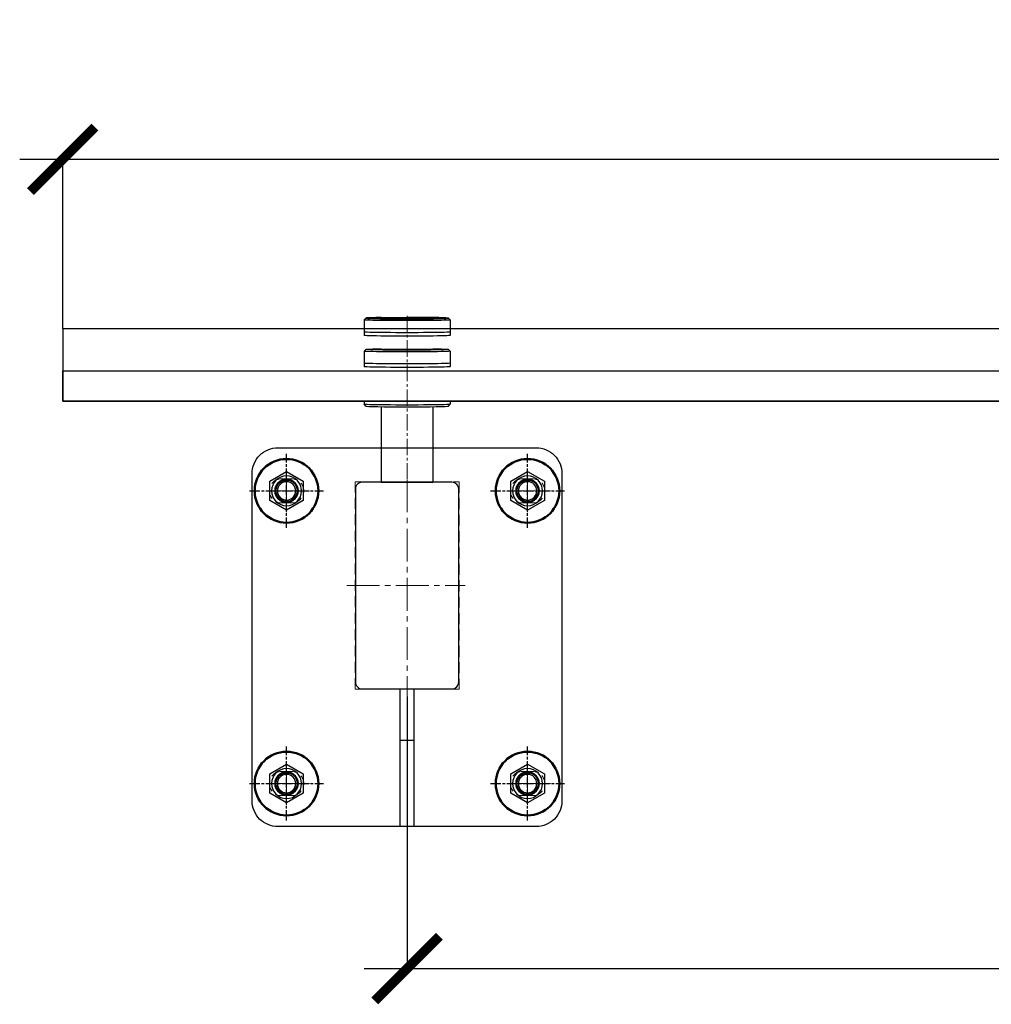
# Model space of a CAD drawing. Header units: millimetres. Extents: x 13188 to 15352, y 1235 to 1861.
# Tile 5 of 12: x 13673 to 13730, y 1729 to 1786. Entities that reach past the tile are written whole.
import ezdxf

# ---------------------------------------------------------------- set-up
doc = ezdxf.new("R2010")
doc.units = ezdxf.units.MM
for name, pattern in [('AM_ISO08W050', [18, 12, -1.5, 3, -1.5]), ('AM_ISO08W050x2', [9, 6, -0.75, 1.5, -0.75]), ('CENTER2', [28.575, 19.05, -3.175, 3.175, -3.175]), ('DASHED2', [9.525, 6.35, -3.175])]:
    doc.linetypes.add(name, pattern=pattern)
for name, color, linetype, lineweight in [('AM_0N', 7, 'Continuous', 50), ('AM_7N', 4, 'AM_ISO08W050', 25), ('gwint', 153, 'Continuous', 18), ('Kreskowa cienka', 85, 'DASHED2', 9), ('Osie', 1, 'CENTER2', 9), ('Zarys szkła', 203, 'Continuous', 30)]:
    doc.layers.add(name, color=color, linetype=linetype, lineweight=lineweight)
doc.layers.add('GEOMETRIE_APS', color=7, linetype='Continuous')
doc.styles.add('OPIS', font='romans.shx', dxfattribs={"width": 0.8, "height": 5.5})
doc.dimstyles.new('DIM25', dxfattribs={"dimscale": 0.25, "dimtxt": 5.5, "dimasz": 15, "dimexe": 0, "dimexo": 0, "dimgap": 7, "dimtad": 1, "dimdec": 4, "dimrnd": 0.5, "dimzin": 9, "dimdsep": 46, "dimtxsty": 'OPIS', "dimblk1": 'ARCHTICK', "dimblk2": 'ARCHTICK', "dimsah": 1, "dimcen": 0, "dimdle": 10, "dimclrd": 1, "dimclre": 1, "dimclrt": 7, "dimadec": 0, "dimazin": 0, "dimtfac": 1, "dimtdec": 4, "dimtix": 1, "dimtmove": 1, "dimatfit": 3, "dimldrblk": 'TICK1', "dimfxl": 1, "dimtolj": 1, "dimtzin": 0, "dimarcsym": 0})

# ---------------------------------------------------------------- blocks, each defined once
blk = doc.blocks.new('_ArchTick')
at = {"color": 0, "linetype": 'ByBlock', "const_width": 0.15}
blk.add_lwpolyline([(-0.5, -0.5), (0.5, 0.5)], dxfattribs=at)
blk = doc.blocks.new('*D52')
at = {"color": 1, "lineweight": -2, "transparency": 16777216}
for p, q in [((13695.766, 1747.068), (13695.766, 1731.263)), ((13855.766, 1747.068), (13855.766, 1731.263)), ((13693.266, 1731.263), (13858.266, 1731.263))]:
    blk.add_line(p, q, dxfattribs=at)
at = {"layer": 'DEFPOINTS', "color": 0, "transparency": 16777216}
for p in [(13695.766, 1747.068), (13855.766, 1747.068), (13855.766, 1731.263)]:
    blk.add_point(p, dxfattribs=at)
at = {"color": 1, "lineweight": -2, "transparency": 16777216, "xscale": 3.75, "yscale": 3.75, "zscale": 3.75, "rotation": 180}
blk.add_blockref('_ArchTick', (13695.766, 1731.263), dxfattribs=at)
at = {"color": 1, "lineweight": -2, "transparency": 16777216, "xscale": 3.75, "yscale": 3.75, "zscale": 3.75}
blk.add_blockref('_ArchTick', (13855.766, 1731.263), dxfattribs=at)
at = {"color": 7, "transparency": 16777216, "insert": (13775.766, 1735.763), "char_height": 5.5, "attachment_point": 5, "style": 'OPIS'}
blk.add_mtext('\\A1;160', dxfattribs=at)
blk = doc.blocks.new('TICK1')
at = {"color": 0}
for p, q in [((-1, -1), (1, 1)), ((0, -1), (0, 1)), ((0, 0), (-1, 0))]:
    blk.add_line(p, q, dxfattribs=at)
blk = doc.blocks.new('*D68')
at = {"color": 1, "lineweight": -2, "transparency": 16777216}
for p, q in [((13673.266, 1778.266), (14038.266, 1778.266)), ((13675.766, 1768.416), (13675.766, 1778.266)), ((14035.766, 1768.416), (14035.766, 1778.266))]:
    blk.add_line(p, q, dxfattribs=at)
at = {"layer": 'DEFPOINTS', "color": 0, "transparency": 16777216}
for p in [(14035.766, 1778.266), (13675.766, 1768.416), (14035.766, 1768.416)]:
    blk.add_point(p, dxfattribs=at)
at = {"color": 1, "lineweight": -2, "transparency": 16777216, "xscale": 3.75, "yscale": 3.75, "zscale": 3.75, "rotation": 180}
blk.add_blockref('_ArchTick', (13675.766, 1778.266), dxfattribs=at)
at = {"color": 1, "lineweight": -2, "transparency": 16777216, "xscale": 3.75, "yscale": 3.75, "zscale": 3.75}
blk.add_blockref('_ArchTick', (14035.766, 1778.266), dxfattribs=at)
at = {"color": 7, "transparency": 16777216, "insert": (13855.766, 1782.766), "char_height": 5.5, "attachment_point": 5, "style": 'OPIS'}
blk.add_mtext('\\A1;360', dxfattribs=at)
blk = doc.blocks.new('*U17')
at = {"layer": 'AM_0N'}
for radius in [18.5, 6.5]:
    blk.add_circle((1441.1, 1484.45), radius, dxfattribs=at)
at = {"layer": 'AM_7N', "linetype": 'AM_ISO08W050x2'}
for p, q in [((1441.1, 1505.95), (1441.1, 1462.95)), ((1419.6, 1484.45), (1462.6, 1484.45))]:
    blk.add_line(p, q, dxfattribs=at)
blk = doc.blocks.new('A$C74D315E2')
blk.add_lwpolyline([(0, 11.26), (-9.75, 5.63), (-9.75, -5.63), (0, -11.26), (9.75, -5.63), (9.75, 5.63)], close=True)
for radius in [8.7, 5.33]:
    blk.add_circle((0, 0), radius)
at = {"layer": 'gwint'}
blk.add_arc((0, 0), 6, 18.2226, 282.732, dxfattribs=at)
at = {"layer": 'Osie'}
for p, q in [((0, -12.55), (0, 12.39)), ((-10.81, 0), (10.98, 0))]:
    blk.add_line(p, q, dxfattribs=at)
blk = doc.blocks.new('A$C1896410B')
blk.add_blockref('A$C74D315E2', (0, 0))
at = {"layer": 'AM_0N'}
blk.add_blockref('*U17', (-1441.1, -1484.45), dxfattribs=at)
blk = doc.blocks.new('kluytolkyuioyui67ui67i657i8674')
for p, q in [((84322.94, -2248.51), (84321.94, -2249.54)), ((84321.94, -2249.54), (84321.94, -2258.54)), ((84331.94, -2248.41), (84361.94, -2248.41)), ((84370.93, -2248.51), (84371.94, -2249.54)), ((84371.94, -2249.54), (84371.94, -2258.54)), ((84322.94, -2266.66), (84321.94, -2267.68)), ((84321.94, -2267.68), (84321.94, -2276.68)), ((84331.94, -2266.56), (84361.94, -2266.56)), ((84370.93, -2266.66), (84371.94, -2267.68)), ((84371.94, -2267.68), (84371.94, -2276.68)), ((84321.94, -2296.71), (84321.94, -2298.55)), ((84322.94, -2299.58), (84321.94, -2298.55)), ((84370.93, -2299.58), (84371.94, -2298.55)), ((84371.94, -2296.71), (84371.94, -2298.55)), ((84331.94, -2343.82), (84361.94, -2343.82))]:
    blk.add_line(p, q)
for centre, major_axis, start_param, end_param in [((84346.94, -2248.51), (-24, 0), 5.387664, 10.995574), ((84346.94, -2299.58), (24, 0), 3.141593, 6.283185)]:
    blk.add_ellipse(centre, major_axis=major_axis, ratio=0.018183, start_param=start_param, end_param=end_param)
at = {"extrusion": (0, 0, -1)}
for centre, major_axis, ratio, start_param, end_param in [((84346.94, -2248.51), (24, 0), 0.018183, 5.387664, 10.995574), ((84346.94, -2249.54), (25, 0), 0.017452, 0, 3.141593), ((84346.94, -2256.54), (25, 0), 0.017452, 0, 3.141593), ((84346.94, -2258.54), (25, 0), 0.017452, 0, 3.141593), ((84346.94, -2266.66), (24, 0), 0.018183, 5.387664, 10.3203), ((84346.94, -2267.68), (25, 0), 0.017452, 0, 3.141593), ((84346.94, -2274.68), (25, 0), 0.017452, 0, 3.141593), ((84346.94, -2276.68), (25, 0), 0.017452, 0, 3.141593), ((84346.94, -2298.55), (25, 0), 0.017452, 0, 3.141593)]:
    blk.add_ellipse(centre, major_axis=major_axis, ratio=ratio, start_param=start_param, end_param=end_param, dxfattribs=at)
at = {"layer": 'GEOMETRIE_APS'}
for p, q in [((84331.94, -2300.3), (84331.94, -2343.82)), ((84361.94, -2300.3), (84361.94, -2343.82))]:
    blk.add_line(p, q, dxfattribs=at)
for centre, start, end in [((84346.94, -2232.32), 227.0141, 228.7642), ((84346.94, -2232.32), 311.2358, 312.9859), ((84346.94, -2250.46), 227.0141, 228.7642), ((84346.94, -2250.46), 311.2358, 312.9859)]:
    blk.add_arc(centre, 22, start, end, dxfattribs=at)
at = {"layer": 'Osie', "ltscale": 0.5}
blk.add_line((84346.94, -2247.09), (84346.94, -2341.89), dxfattribs=at)
blk = doc.blocks.new('gtr54r6yt56y65')
blk.add_line((108346.81, 4020.94), (108338.81, 4020.94))
for points in [[(108267.81, 4190.94), (108417.81, 4190.94, -0.414214), (108432.81, 4175.94), (108432.81, 3985.94, -0.414214), (108417.81, 3970.94), (108267.81, 3970.94, -0.414214), (108252.81, 3985.94), (108252.81, 4175.94, -0.414214)], [(108316.81, 4050.94), (108368.81, 4050.94, 0.414214), (108372.81, 4054.94), (108372.81, 4166.94, 0.414214), (108368.81, 4170.94), (108316.81, 4170.94, 0.414214), (108312.81, 4166.94), (108312.81, 4054.94, 0.414214)]]:
    blk.add_lwpolyline(points, format="xyb", close=True)
blk.add_lwpolyline([(108338.81, 4050.94), (108346.81, 4050.94), (108346.81, 3970.94), (108338.81, 3970.94)], close=True)
at = {"layer": 'Kreskowa cienka'}
for p, q in [((108269.81, 4172.94), (108275.81, 4172.94)), ((108409.81, 4172.94), (108415.81, 4172.94)), ((108275.81, 4158.94), (108269.81, 4158.94)), ((108415.81, 4158.94), (108409.81, 4158.94)), ((108269.81, 4002.94), (108275.81, 4002.94)), ((108409.81, 4002.94), (108415.81, 4002.94)), ((108275.81, 3988.94), (108269.81, 3988.94)), ((108415.81, 3988.94), (108409.81, 3988.94))]:
    blk.add_line(p, q, dxfattribs=at)
blk.add_lwpolyline([(108312.61, 4171.14), (108373.01, 4171.14), (108373.01, 4050.74), (108312.61, 4050.74)], close=True, dxfattribs=at)
for centre, start, end in [((108269.81, 4165.94), 90, 270), ((108275.81, 4165.94), 270, 90), ((108409.81, 4165.94), 90, 270), ((108415.81, 4165.94), 270, 90), ((108269.81, 3995.94), 90, 270), ((108275.81, 3995.94), 270, 90), ((108409.81, 3995.94), 90, 270), ((108415.81, 3995.94), 270, 90)]:
    blk.add_arc(centre, 7, start, end, dxfattribs=at)
at = {"layer": 'Osie'}
for p, q in [((108272.81, 4175.38), (108272.81, 4153.67)), ((108412.81, 4175.38), (108412.81, 4153.67)), ((108342.81, 4172.55), (108342.81, 4046.53)), ((108286.12, 4165.94), (108260.16, 4165.94)), ((108426.12, 4165.94), (108400.16, 4165.94)), ((108307.78, 4110.94), (108376.57, 4110.94)), ((108272.81, 4005.38), (108272.81, 3983.67)), ((108412.81, 4005.38), (108412.81, 3983.67)), ((108286.12, 3995.94), (108260.16, 3995.94)), ((108426.12, 3995.94), (108400.16, 3995.94))]:
    blk.add_line(p, q, dxfattribs=at)

msp = doc.modelspace()

# ---------------------------------------------------------------- linework, layer by layer
at = {"layer": 'Zarys szkła'}
for points in [[(13675.76611, 1764.22132), (14035.76611, 1764.22132), (14035.76611, 1768.41639), (13675.76611, 1768.41639)], [(14035.76611, 1764.22132), (13675.76611, 1764.22132), (13675.76611, 1765.97306), (14035.76611, 1765.97306)]]:
    msp.add_lwpolyline(points, close=True, dxfattribs=at)

# ---------------------------------------------------------------- block references
at = {"xscale": 0.1, "yscale": 0.1, "zscale": 0.1}
for name, p in [('kluytolkyuioyui67ui67i657i8674', (5261.07243, 1993.8922)), ('gtr54r6yt56y65', (2861.4848, 1342.41562))]:
    msp.add_blockref(name, p, dxfattribs=at)
at = {"xscale": -0.1, "yscale": 0.1, "zscale": 0.1, "rotation": 180}
for p in [(13688.76611, 1759.01006), (13702.76611, 1759.01006), (13688.76611, 1742.01006), (13702.76611, 1742.01006)]:
    msp.add_blockref('A$C1896410B', p, dxfattribs=at)

# ---------------------------------------------------------------- dimensions: what is measured, and where the dimension line sits
for base, p1, p2, picture, middle in [((14035.76611, 1778.26584), (13675.76611, 1768.41639), (14035.76611, 1768.41639), '*D68', (13855.76611, 1782.76584)), ((13855.76611, 1731.26273), (13695.76611, 1747.06842), (13855.76611, 1747.06842), '*D52', (13775.76611, 1735.76273))]:
    dim = msp.add_linear_dim(base=base, p1=p1, p2=p2, dimstyle='DIM25')
    dim.commit()
    dim.dimension.update_dxf_attribs({"geometry": picture, "text_midpoint": middle})

doc.saveas('drawing.dxf')
